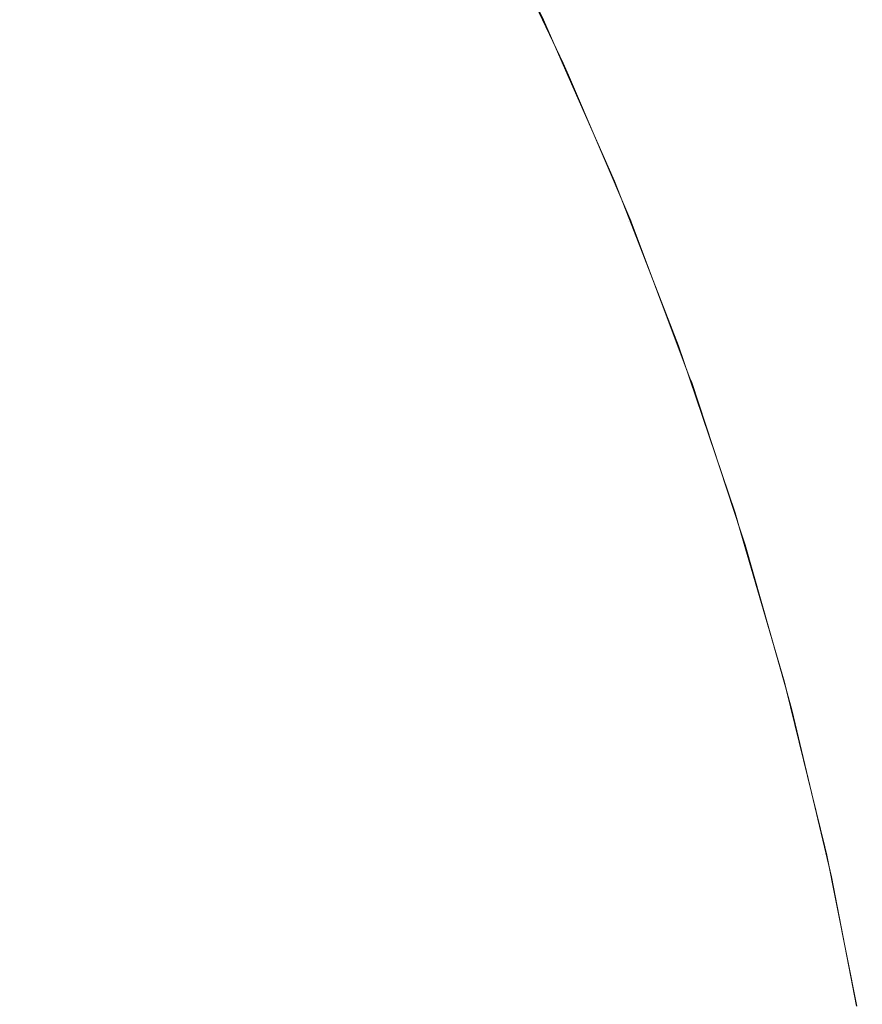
# Model space of a CAD drawing. Header units: centimetres. Extents: x -25.9 to 27.4, y -25.9 to -24.1.
# Tile 196 of 200: x 27.3491 to 27.37, y -24.1421 to -24.1177. Entities that reach past the tile are written whole.
import ezdxf

# ---------------------------------------------------------------- set-up
doc = ezdxf.new("R2010")
doc.units = ezdxf.units.CM
doc.header["$LTSCALE"] = 2.54
doc.layers.add('Lucido design-1', color=7, linetype='Continuous')

# ---------------------------------------------------------------- blocks, each defined once
blk = doc.blocks.new('Gruppo-4-1')
at = {"color": 7, "linetype": 'Continuous', "lineweight": 9}
for points, invisible_edges in [([(27.352057, -24.113455, 707.684181), (27.354011, -24.117016, 707.684181), (27.352609, -24.117746, 707.680385), (27.350688, -24.114245, 707.680385)], 15), ([(27.353024, -24.114424, 708.356299), (27.354885, -24.117927, 708.356299), (27.356139, -24.117295, 708.352365), (27.35425, -24.113739, 708.352365)], 15), ([(27.359819, -24.113992, 707.712216), (27.361742, -24.117891, 707.712216), (27.361346, -24.118075, 707.708102), (27.359432, -24.114194, 707.708102)], 15), ([(27.360055, -24.113869, 707.716349), (27.361983, -24.117778, 707.716349), (27.361742, -24.117891, 707.712216), (27.359819, -24.113992, 707.712216)], 15), ([(27.360947, -24.115462, 707.720708), (27.362069, -24.117738, 707.720708), (27.361983, -24.117778, 707.716349), (27.360055, -24.113869, 707.716349)], 14), ([(27.350688, -24.114245, 707.680385), (27.352609, -24.117746, 707.680385), (27.351071, -24.118546, 707.676659), (27.349187, -24.115112, 707.676659)], 15), ([(27.359432, -24.114194, 707.708102), (27.361346, -24.118075, 707.708102), (27.360797, -24.118331, 707.704012), (27.358895, -24.114473, 707.704012)], 15), ([(27.351654, -24.115189, 708.360173), (27.353483, -24.118634, 708.360173), (27.354885, -24.117927, 708.356299), (27.353024, -24.114424, 708.356299)], 15), ([(27.358895, -24.114473, 707.704012), (27.360797, -24.118331, 707.704012), (27.360096, -24.118658, 707.699955), (27.358208, -24.11483, 707.699955)], 15), ([(27.358208, -24.11483, 707.699955), (27.360096, -24.118658, 707.699955), (27.359245, -24.119055, 707.695937), (27.357375, -24.115264, 707.695937)], 15), ([(27.360498, -24.115097, 708.327929), (27.362324, -24.118917, 708.327929), (27.362518, -24.118829, 708.323783), (27.360689, -24.115001, 708.323783)], 15), ([(27.360689, -24.115001, 708.323783), (27.362518, -24.118829, 708.323783), (27.362561, -24.11881, 708.320708), (27.360959, -24.115456, 708.320708)], 11), ([(27.349187, -24.115112, 707.676659), (27.351071, -24.118546, 707.676659), (27.3494, -24.119416, 707.673012), (27.347555, -24.116054, 707.673012)], 15), ([(27.350142, -24.116033, 708.363983), (27.351937, -24.119413, 708.363983), (27.353483, -24.118634, 708.360173), (27.351654, -24.115189, 708.360173)], 15), ([(27.357375, -24.115264, 707.695937), (27.359245, -24.119055, 707.695937), (27.358244, -24.119522, 707.691964), (27.356396, -24.115774, 707.691964)], 15), ([(27.359655, -24.115522, 708.336186), (27.361463, -24.119306, 708.336186), (27.361972, -24.119076, 708.332065), (27.360153, -24.115271, 708.332065)], 15), ([(27.360153, -24.115271, 708.332065), (27.361972, -24.119076, 708.332065), (27.362324, -24.118917, 708.327929), (27.360498, -24.115097, 708.327929)], 15), ([(27.359004, -24.115851, 708.340283), (27.360799, -24.119607, 708.340283), (27.361463, -24.119306, 708.336186), (27.359655, -24.115522, 708.336186)], 15), ([(27.360959, -24.115456, 708.320708), (27.362561, -24.11881, 708.320708), (27.362069, -24.117738, 707.720708)], 10), ([(27.356396, -24.115774, 707.691964), (27.358244, -24.119522, 707.691964), (27.357098, -24.120056, 707.688043), (27.355274, -24.116358, 707.688043)], 15), ([(27.348491, -24.116956, 708.36772), (27.350249, -24.120265, 708.36772), (27.351937, -24.119413, 708.363983), (27.350142, -24.116033, 708.363983)], 15), ([(27.3582, -24.116256, 708.34435), (27.359978, -24.119978, 708.34435), (27.360799, -24.119607, 708.340283), (27.359004, -24.115851, 708.340283)], 15), ([(27.347555, -24.116054, 707.673012), (27.3494, -24.119416, 707.673012), (27.347599, -24.120353, 707.669447), (27.345797, -24.117069, 707.669447)], 15), ([(27.357244, -24.116738, 708.34838), (27.359003, -24.120418, 708.34838), (27.359978, -24.119978, 708.34435), (27.3582, -24.116256, 708.34435)], 15), ([(27.355274, -24.116358, 707.688043), (27.357098, -24.120056, 707.688043), (27.355807, -24.120658, 707.684181), (27.354011, -24.117016, 707.684181)], 15), ([(27.356139, -24.117295, 708.352365), (27.357875, -24.120928, 708.352365), (27.359003, -24.120418, 708.34838), (27.357244, -24.116738, 708.34838)], 15), ([(27.346703, -24.117955, 708.371378), (27.34842, -24.121187, 708.371378), (27.350249, -24.120265, 708.36772), (27.348491, -24.116956, 708.36772)], 15), ([(27.354011, -24.117016, 707.684181), (27.355807, -24.120658, 707.684181), (27.354374, -24.121326, 707.680385), (27.352609, -24.117746, 707.680385)], 15), ([(27.354885, -24.117927, 708.356299), (27.356595, -24.121507, 708.356299), (27.357875, -24.120928, 708.352365), (27.356139, -24.117295, 708.352365)], 15), ([(27.352609, -24.117746, 707.680385), (27.354374, -24.121326, 707.680385), (27.352803, -24.122059, 707.676659), (27.351071, -24.118546, 707.676659)], 15), ([(27.361983, -24.117778, 707.716349), (27.362069, -24.117738, 707.720708), (27.362675, -24.119115, 707.720708)], 9), ([(27.362561, -24.11881, 708.320708), (27.362675, -24.119115, 707.720708), (27.362069, -24.117738, 707.720708)], 9), ([(27.353483, -24.118634, 708.360173), (27.355165, -24.122153, 708.360173), (27.356595, -24.121507, 708.356299), (27.354885, -24.117927, 708.356299)], 15), ([(27.361742, -24.117891, 707.712216), (27.363493, -24.12187, 707.712216), (27.363089, -24.122037, 707.708102), (27.361346, -24.118075, 707.708102)], 15), ([(27.361983, -24.117778, 707.716349), (27.363739, -24.121768, 707.716349), (27.363493, -24.12187, 707.712216), (27.361742, -24.117891, 707.712216)], 15), ([(27.362675, -24.119115, 707.720708), (27.363827, -24.121732, 707.720708), (27.363739, -24.121768, 707.716349), (27.361983, -24.117778, 707.716349)], 14), ([(27.361346, -24.118075, 707.708102), (27.363089, -24.122037, 707.708102), (27.36253, -24.122269, 707.704012), (27.360797, -24.118331, 707.704012)], 15), ([(27.360797, -24.118331, 707.704012), (27.36253, -24.122269, 707.704012), (27.361815, -24.122565, 707.699955), (27.360096, -24.118658, 707.699955)], 15), ([(27.351071, -24.118546, 707.676659), (27.352803, -24.122059, 707.676659), (27.351096, -24.122855, 707.673012), (27.3494, -24.119416, 707.673012)], 15), ([(27.351937, -24.119413, 708.363983), (27.353587, -24.122866, 708.363983), (27.355165, -24.122153, 708.360173), (27.353483, -24.118634, 708.360173)], 15), ([(27.360096, -24.118658, 707.699955), (27.361815, -24.122565, 707.699955), (27.360947, -24.122924, 707.695937), (27.359245, -24.119055, 707.695937)], 15), ([(27.361972, -24.119076, 708.332065), (27.363627, -24.122956, 708.332065), (27.363985, -24.122812, 708.327929), (27.362324, -24.118917, 708.327929)], 15), ([(27.362324, -24.118917, 708.327929), (27.363985, -24.122812, 708.327929), (27.364184, -24.122732, 708.323783), (27.362518, -24.118829, 708.323783)], 15), ([(27.362689, -24.119109, 708.320708), (27.362561, -24.11881, 708.320708), (27.362518, -24.118829, 708.323783)], 10), ([(27.362518, -24.118829, 708.323783), (27.364184, -24.122732, 708.323783), (27.364227, -24.122714, 708.320708), (27.362689, -24.119109, 708.320708)], 11), ([(27.362561, -24.11881, 708.320708), (27.362689, -24.119109, 708.320708), (27.362675, -24.119115, 707.720708)], 10), ([(27.359245, -24.119055, 707.695937), (27.360947, -24.122924, 707.695937), (27.359927, -24.123347, 707.691964), (27.358244, -24.119522, 707.691964)], 15), ([(27.361463, -24.119306, 708.336186), (27.363109, -24.123164, 708.336186), (27.363627, -24.122956, 708.332065), (27.361972, -24.119076, 708.332065)], 15), ([(27.363827, -24.121732, 707.720708), (27.362675, -24.119115, 707.720708), (27.362689, -24.119109, 708.320708)], 10), ([(27.362689, -24.119109, 708.320708), (27.364227, -24.122714, 708.320708), (27.363827, -24.121732, 707.720708)], 10), ([(27.3494, -24.119416, 707.673012), (27.351096, -24.122855, 707.673012), (27.349256, -24.123713, 707.669447), (27.347599, -24.120353, 707.669447)], 15), ([(27.350249, -24.120265, 708.36772), (27.351864, -24.123645, 708.36772), (27.353587, -24.122866, 708.363983), (27.351937, -24.119413, 708.363983)], 15), ([(27.360799, -24.119607, 708.340283), (27.362432, -24.123436, 708.340283), (27.363109, -24.123164, 708.336186), (27.361463, -24.119306, 708.336186)], 15), ([(27.358244, -24.119522, 707.691964), (27.359927, -24.123347, 707.691964), (27.358759, -24.123831, 707.688043), (27.357098, -24.120056, 707.688043)], 15), ([(27.359978, -24.119978, 708.34435), (27.361597, -24.123771, 708.34435), (27.362432, -24.123436, 708.340283), (27.360799, -24.119607, 708.340283)], 15), ([(27.357098, -24.120056, 707.688043), (27.358759, -24.123831, 707.688043), (27.357443, -24.124376, 707.684181), (27.355807, -24.120658, 707.684181)], 15), ([(27.359003, -24.120418, 708.34838), (27.360604, -24.12417, 708.34838), (27.361597, -24.123771, 708.34435), (27.359978, -24.119978, 708.34435)], 15), ([(27.347599, -24.120353, 707.669447), (27.349256, -24.123713, 707.669447), (27.347287, -24.124631, 707.665973), (27.345672, -24.121356, 707.665973)], 15), ([(27.34842, -24.121187, 708.371378), (27.349998, -24.124489, 708.371378), (27.351864, -24.123645, 708.36772), (27.350249, -24.120265, 708.36772)], 15), ([(27.357875, -24.120928, 708.352365), (27.359455, -24.124632, 708.352365), (27.360604, -24.12417, 708.34838), (27.359003, -24.120418, 708.34838)], 15), ([(27.355807, -24.120658, 707.684181), (27.357443, -24.124376, 707.684181), (27.355982, -24.124981, 707.680385), (27.354374, -24.121326, 707.680385)], 15), ([(27.356595, -24.121507, 708.356299), (27.358152, -24.125156, 708.356299), (27.359455, -24.124632, 708.352365), (27.357875, -24.120928, 708.352365)], 15), ([(27.346454, -24.122178, 708.37495), (27.347992, -24.125396, 708.37495), (27.349998, -24.124489, 708.371378), (27.34842, -24.121187, 708.371378)], 15), ([(27.354374, -24.121326, 707.680385), (27.355982, -24.124981, 707.680385), (27.354381, -24.125644, 707.676659), (27.352803, -24.122059, 707.676659)], 15), ([(27.355165, -24.122153, 708.360173), (27.356696, -24.125741, 708.360173), (27.358152, -24.125156, 708.356299), (27.356595, -24.121507, 708.356299)], 15), ([(27.363493, -24.12187, 707.712216), (27.365068, -24.125922, 707.712216), (27.364658, -24.126071, 707.708102), (27.363089, -24.122037, 707.708102)], 15), ([(27.363739, -24.121768, 707.716349), (27.365318, -24.125831, 707.716349), (27.365068, -24.125922, 707.712216), (27.363493, -24.12187, 707.712216)], 15), ([(27.363739, -24.121768, 707.716349), (27.363827, -24.121732, 707.720708), (27.364254, -24.12283, 707.720708)], 9), ([(27.364254, -24.12283, 707.720708), (27.365408, -24.125798, 707.720708), (27.365318, -24.125831, 707.716349), (27.363739, -24.121768, 707.716349)], 14), ([(27.364227, -24.122714, 708.320708), (27.364254, -24.12283, 707.720708), (27.363827, -24.121732, 707.720708)], 9), ([(27.352803, -24.122059, 707.676659), (27.354381, -24.125644, 707.676659), (27.35264, -24.126365, 707.673012), (27.351096, -24.122855, 707.673012)], 15), ([(27.363089, -24.122037, 707.708102), (27.364658, -24.126071, 707.708102), (27.364089, -24.126278, 707.704012), (27.36253, -24.122269, 707.704012)], 15), ([(27.353587, -24.122866, 708.363983), (27.355089, -24.126386, 708.363983), (27.356696, -24.125741, 708.360173), (27.355165, -24.122153, 708.360173)], 15), ([(27.36253, -24.122269, 707.704012), (27.364089, -24.126278, 707.704012), (27.363362, -24.126543, 707.699955), (27.361815, -24.122565, 707.699955)], 15), ([(27.361815, -24.122565, 707.699955), (27.363362, -24.126543, 707.699955), (27.362479, -24.126864, 707.695937), (27.360947, -24.122924, 707.695937)], 15), ([(27.351096, -24.122855, 707.673012), (27.35264, -24.126365, 707.673012), (27.350765, -24.127142, 707.669447), (27.349256, -24.123713, 707.669447)], 15), ([(27.363627, -24.122956, 708.332065), (27.365116, -24.126902, 708.332065), (27.36548, -24.126773, 708.327929), (27.363985, -24.122812, 708.327929)], 15), ([(27.363985, -24.122812, 708.327929), (27.36548, -24.126773, 708.327929), (27.365682, -24.126702, 708.323783), (27.364184, -24.122732, 708.323783)], 15), ([(27.364269, -24.122824, 708.320708), (27.364227, -24.122714, 708.320708), (27.364184, -24.122732, 708.323783)], 10), ([(27.365693, -24.126597, 708.320708), (27.364269, -24.122824, 708.320708), (27.364184, -24.122732, 708.323783), (27.365682, -24.126702, 708.323783)], 14), ([(27.364227, -24.122714, 708.320708), (27.364269, -24.122824, 708.320708), (27.364254, -24.12283, 707.720708)], 10), ([(27.365408, -24.125798, 707.720708), (27.364254, -24.12283, 707.720708), (27.364269, -24.122824, 708.320708)], 10), ([(27.365408, -24.125798, 707.720708), (27.364269, -24.122824, 708.320708), (27.365693, -24.126597, 708.320708)], 9), ([(27.351864, -24.123645, 708.36772), (27.353335, -24.127091, 708.36772), (27.355089, -24.126386, 708.363983), (27.353587, -24.122866, 708.363983)], 15), ([(27.360947, -24.122924, 707.695937), (27.362479, -24.126864, 707.695937), (27.361442, -24.127241, 707.691964), (27.359927, -24.123347, 707.691964)], 15), ([(27.363109, -24.123164, 708.336186), (27.36459, -24.127087, 708.336186), (27.365116, -24.126902, 708.332065), (27.363627, -24.122956, 708.332065)], 15), ([(27.362432, -24.123436, 708.340283), (27.363902, -24.127331, 708.340283), (27.36459, -24.127087, 708.336186), (27.363109, -24.123164, 708.336186)], 15), ([(27.359927, -24.123347, 707.691964), (27.361442, -24.127241, 707.691964), (27.360253, -24.127674, 707.688043), (27.358759, -24.123831, 707.688043)], 15), ([(27.361597, -24.123771, 708.34435), (27.363053, -24.12763, 708.34435), (27.363902, -24.127331, 708.340283), (27.362432, -24.123436, 708.340283)], 15), ([(27.349256, -24.123713, 707.669447), (27.350765, -24.127142, 707.669447), (27.348758, -24.127973, 707.665973), (27.347287, -24.124631, 707.665973)], 15), ([(27.349998, -24.124489, 708.371378), (27.351434, -24.127855, 708.371378), (27.353335, -24.127091, 708.36772), (27.351864, -24.123645, 708.36772)], 15), ([(27.358759, -24.123831, 707.688043), (27.360253, -24.127674, 707.688043), (27.358915, -24.128161, 707.684181), (27.357443, -24.124376, 707.684181)], 15), ([(27.360604, -24.12417, 708.34838), (27.362045, -24.127987, 708.34838), (27.363053, -24.12763, 708.34435), (27.361597, -24.123771, 708.34435)], 15), ([(27.359455, -24.124632, 708.352365), (27.360877, -24.128399, 708.352365), (27.362045, -24.127987, 708.34838), (27.360604, -24.12417, 708.34838)], 15), ([(27.347992, -24.125396, 708.37495), (27.349391, -24.128676, 708.37495), (27.351434, -24.127855, 708.371378), (27.349998, -24.124489, 708.371378)], 15), ([(27.357443, -24.124376, 707.684181), (27.358915, -24.128161, 707.684181), (27.357429, -24.128702, 707.680385), (27.355982, -24.124981, 707.680385)], 15), ([(27.358152, -24.125156, 708.356299), (27.359553, -24.128867, 708.356299), (27.360877, -24.128399, 708.352365), (27.359455, -24.124632, 708.352365)], 15), ([(27.355982, -24.124981, 707.680385), (27.357429, -24.128702, 707.680385), (27.3558, -24.129295, 707.676659), (27.354381, -24.125644, 707.676659)], 15), ([(27.356696, -24.125741, 708.360173), (27.358073, -24.12939, 708.360173), (27.359553, -24.128867, 708.356299), (27.358152, -24.125156, 708.356299)], 15), ([(27.345848, -24.126365, 708.378431), (27.347209, -24.129553, 708.378431), (27.349391, -24.128676, 708.37495), (27.347992, -24.125396, 708.37495)], 15), ([(27.354381, -24.125644, 707.676659), (27.3558, -24.129295, 707.676659), (27.35403, -24.129939, 707.673012), (27.35264, -24.126365, 707.673012)], 15), ([(27.355089, -24.126386, 708.363983), (27.356441, -24.129967, 708.363983), (27.358073, -24.12939, 708.360173), (27.356696, -24.125741, 708.360173)], 15), ([(27.365068, -24.125922, 707.712216), (27.366466, -24.130038, 707.712216), (27.366049, -24.130169, 707.708102), (27.364658, -24.126071, 707.708102)], 15), ([(27.365318, -24.125831, 707.716349), (27.36672, -24.129958, 707.716349), (27.366466, -24.130038, 707.712216), (27.365068, -24.125922, 707.712216)], 15), ([(27.365318, -24.125831, 707.716349), (27.365408, -24.125798, 707.720708), (27.365681, -24.126602, 707.720708)], 9), ([(27.365681, -24.126602, 707.720708), (27.36681, -24.129929, 707.720708), (27.36672, -24.129958, 707.716349), (27.365318, -24.125831, 707.716349)], 14), ([(27.365693, -24.126597, 708.320708), (27.365681, -24.126602, 707.720708), (27.365408, -24.125798, 707.720708)], 9), ([(27.364658, -24.126071, 707.708102), (27.366049, -24.130169, 707.708102), (27.365472, -24.130352, 707.704012), (27.364089, -24.126278, 707.704012)], 15), ([(27.35264, -24.126365, 707.673012), (27.35403, -24.129939, 707.673012), (27.352123, -24.130633, 707.669447), (27.350765, -24.127142, 707.669447)], 15), ([(27.353335, -24.127091, 708.36772), (27.354657, -24.130597, 708.36772), (27.356441, -24.129967, 708.363983), (27.355089, -24.126386, 708.363983)], 15), ([(27.364089, -24.126278, 707.704012), (27.365472, -24.130352, 707.704012), (27.364734, -24.130584, 707.699955), (27.363362, -24.126543, 707.699955)], 15), ([(27.363362, -24.126543, 707.699955), (27.364734, -24.130584, 707.699955), (27.363838, -24.130867, 707.695937), (27.362479, -24.126864, 707.695937)], 15), ([(27.36548, -24.126773, 708.327929), (27.366806, -24.130794, 708.327929), (27.36701, -24.130732, 708.323783), (27.365682, -24.126702, 708.323783)], 15), ([(27.36681, -24.129929, 707.720708), (27.365681, -24.126602, 707.720708), (27.365693, -24.126597, 708.320708)], 10), ([(27.365682, -24.126702, 708.323783), (27.365726, -24.126686, 708.320708), (27.365693, -24.126597, 708.320708)], 9), ([(27.366958, -24.130422, 708.320708), (27.365726, -24.126686, 708.320708), (27.365682, -24.126702, 708.323783), (27.36701, -24.130732, 708.323783)], 14), ([(27.366954, -24.130423, 707.720708), (27.36681, -24.129929, 707.720708), (27.365693, -24.126597, 708.320708), (27.365726, -24.126686, 708.320708)], 10), ([(27.365726, -24.126686, 708.320708), (27.366958, -24.130422, 708.320708), (27.366954, -24.130423, 707.720708)], 10), ([(27.362479, -24.126864, 707.695937), (27.363838, -24.130867, 707.695937), (27.362785, -24.131198, 707.691964), (27.361442, -24.127241, 707.691964)], 15), ([(27.36459, -24.127087, 708.336186), (27.365903, -24.131071, 708.336186), (27.366437, -24.130907, 708.332065), (27.365116, -24.126902, 708.332065)], 15), ([(27.365116, -24.126902, 708.332065), (27.366437, -24.130907, 708.332065), (27.366806, -24.130794, 708.327929), (27.36548, -24.126773, 708.327929)], 15), ([(27.350765, -24.127142, 707.669447), (27.352123, -24.130633, 707.669447), (27.350081, -24.131376, 707.665973), (27.348758, -24.127973, 707.665973)], 15), ([(27.351434, -24.127855, 708.371378), (27.352726, -24.131279, 708.371378), (27.354657, -24.130597, 708.36772), (27.353335, -24.127091, 708.36772)], 15), ([(27.363902, -24.127331, 708.340283), (27.365205, -24.131284, 708.340283), (27.365903, -24.131071, 708.336186), (27.36459, -24.127087, 708.336186)], 15), ([(27.361442, -24.127241, 707.691964), (27.362785, -24.131198, 707.691964), (27.361579, -24.131579, 707.688043), (27.360253, -24.127674, 707.688043)], 15), ([(27.363053, -24.12763, 708.34435), (27.364345, -24.131548, 708.34435), (27.365205, -24.131284, 708.340283), (27.363902, -24.127331, 708.340283)], 15), ([(27.360253, -24.127674, 707.688043), (27.361579, -24.131579, 707.688043), (27.36022, -24.132007, 707.684181), (27.358915, -24.128161, 707.684181)], 15), ([(27.362045, -24.127987, 708.34838), (27.363322, -24.131861, 708.34838), (27.364345, -24.131548, 708.34435), (27.363053, -24.12763, 708.34435)], 15), ([(27.349391, -24.128676, 708.37495), (27.35065, -24.132013, 708.37495), (27.352726, -24.131279, 708.371378), (27.351434, -24.127855, 708.371378)], 15), ([(27.348758, -24.127973, 707.665973), (27.350081, -24.131376, 707.665973), (27.34791, -24.132167, 707.662593), (27.346623, -24.128858, 707.662593)], 15), ([(27.358915, -24.128161, 707.684181), (27.36022, -24.132007, 707.684181), (27.358713, -24.132483, 707.680385), (27.357429, -24.128702, 707.680385)], 15), ([(27.360877, -24.128399, 708.352365), (27.362138, -24.132224, 708.352365), (27.363322, -24.131861, 708.34838), (27.362045, -24.127987, 708.34838)], 15), ([(27.359553, -24.128867, 708.356299), (27.360795, -24.132635, 708.356299), (27.362138, -24.132224, 708.352365), (27.360877, -24.128399, 708.352365)], 15), ([(27.347209, -24.129553, 708.378431), (27.348433, -24.132796, 708.378431), (27.35065, -24.132013, 708.37495), (27.349391, -24.128676, 708.37495)], 15), ([(27.357429, -24.128702, 707.680385), (27.358713, -24.132483, 707.680385), (27.357059, -24.133004, 707.676659), (27.3558, -24.129295, 707.676659)], 15), ([(27.358073, -24.12939, 708.360173), (27.359294, -24.133095, 708.360173), (27.360795, -24.132635, 708.356299), (27.359553, -24.128867, 708.356299)], 15), ([(27.3558, -24.129295, 707.676659), (27.357059, -24.133004, 707.676659), (27.355263, -24.13357, 707.673012), (27.35403, -24.129939, 707.673012)], 15), ([(27.356441, -24.129967, 708.363983), (27.357639, -24.133602, 708.363983), (27.359294, -24.133095, 708.360173), (27.358073, -24.12939, 708.360173)], 15), ([(27.35403, -24.129939, 707.673012), (27.355263, -24.13357, 707.673012), (27.353327, -24.134181, 707.669447), (27.352123, -24.130633, 707.669447)], 15), ([(27.354657, -24.130597, 708.36772), (27.35583, -24.134155, 708.36772), (27.357639, -24.133602, 708.363983), (27.356441, -24.129967, 708.363983)], 15), ([(27.366466, -24.130038, 707.712216), (27.367682, -24.134212, 707.712216), (27.367261, -24.134325, 707.708102), (27.366049, -24.130169, 707.708102)], 15), ([(27.36672, -24.129958, 707.716349), (27.367939, -24.134143, 707.716349), (27.367682, -24.134212, 707.712216), (27.366466, -24.130038, 707.712216)], 15), ([(27.36672, -24.129958, 707.716349), (27.36681, -24.129929, 707.720708), (27.366954, -24.130423, 707.720708)], 9), ([(27.366954, -24.130423, 707.720708), (27.368031, -24.134118, 707.720708), (27.367939, -24.134143, 707.716349), (27.36672, -24.129958, 707.716349)], 14), ([(27.365472, -24.130352, 707.704012), (27.366675, -24.134481, 707.704012), (27.365928, -24.134682, 707.699955), (27.364734, -24.130584, 707.699955)], 15), ([(27.366049, -24.130169, 707.708102), (27.367261, -24.134325, 707.708102), (27.366675, -24.134481, 707.704012), (27.365472, -24.130352, 707.704012)], 15), ([(27.352123, -24.130633, 707.669447), (27.353327, -24.134181, 707.669447), (27.351255, -24.134834, 707.665973), (27.350081, -24.131376, 707.665973)], 15), ([(27.352726, -24.131279, 708.371378), (27.353872, -24.134755, 708.371378), (27.35583, -24.134155, 708.36772), (27.354657, -24.130597, 708.36772)], 15), ([(27.364734, -24.130584, 707.699955), (27.365928, -24.134682, 707.699955), (27.365021, -24.134925, 707.695937), (27.363838, -24.130867, 707.695937)], 15), ([(27.368031, -24.134118, 707.720708), (27.366954, -24.130423, 707.720708), (27.366958, -24.130422, 708.320708)], 10), ([(27.36701, -24.130732, 708.323783), (27.367055, -24.130718, 708.320708), (27.366958, -24.130422, 708.320708)], 9), ([(27.368073, -24.134287, 707.720708), (27.368031, -24.134118, 707.720708), (27.366958, -24.130422, 708.320708), (27.367055, -24.130718, 708.320708)], 10), ([(27.363838, -24.130867, 707.695937), (27.365021, -24.134925, 707.695937), (27.363955, -24.13521, 707.691964), (27.362785, -24.131198, 707.691964)], 15), ([(27.366437, -24.130907, 708.332065), (27.367586, -24.134965, 708.332065), (27.367959, -24.134868, 708.327929), (27.366806, -24.130794, 708.327929)], 15), ([(27.366806, -24.130794, 708.327929), (27.367959, -24.134868, 708.327929), (27.368166, -24.134814, 708.323783), (27.36701, -24.130732, 708.323783)], 15), ([(27.368067, -24.134289, 708.320708), (27.367055, -24.130718, 708.320708), (27.36701, -24.130732, 708.323783), (27.368166, -24.134814, 708.323783)], 14), ([(27.367055, -24.130718, 708.320708), (27.368067, -24.134289, 708.320708), (27.368073, -24.134287, 707.720708)], 10), ([(27.365205, -24.131284, 708.340283), (27.36634, -24.13529, 708.340283), (27.367046, -24.135106, 708.336186), (27.365903, -24.131071, 708.336186)], 15), ([(27.365903, -24.131071, 708.336186), (27.367046, -24.135106, 708.336186), (27.367586, -24.134965, 708.332065), (27.366437, -24.130907, 708.332065)], 15), ([(27.350081, -24.131376, 707.665973), (27.351255, -24.134834, 707.665973), (27.349051, -24.135529, 707.662593), (27.34791, -24.132167, 707.662593)], 15), ([(27.35065, -24.132013, 708.37495), (27.351767, -24.1354, 708.37495), (27.353872, -24.134755, 708.371378), (27.352726, -24.131279, 708.371378)], 15), ([(27.362785, -24.131198, 707.691964), (27.363955, -24.13521, 707.691964), (27.362733, -24.135538, 707.688043), (27.361579, -24.131579, 707.688043)], 15), ([(27.364345, -24.131548, 708.34435), (27.365468, -24.135517, 708.34435), (27.36634, -24.13529, 708.340283), (27.365205, -24.131284, 708.340283)], 15), ([(27.361579, -24.131579, 707.688043), (27.362733, -24.135538, 707.688043), (27.361357, -24.135906, 707.684181), (27.36022, -24.132007, 707.684181)], 15), ([(27.363322, -24.131861, 708.34838), (27.364433, -24.135786, 708.34838), (27.365468, -24.135517, 708.34435), (27.364345, -24.131548, 708.34435)], 15), ([(27.362138, -24.132224, 708.352365), (27.363235, -24.136098, 708.352365), (27.364433, -24.135786, 708.34838), (27.363322, -24.131861, 708.34838)], 15), ([(27.348433, -24.132796, 708.378431), (27.349518, -24.136088, 708.378431), (27.351767, -24.1354, 708.37495), (27.35065, -24.132013, 708.37495)], 15), ([(27.36022, -24.132007, 707.684181), (27.361357, -24.135906, 707.684181), (27.35983, -24.136316, 707.680385), (27.358713, -24.132483, 707.680385)], 15), ([(27.360795, -24.132635, 708.356299), (27.361875, -24.136452, 708.356299), (27.363235, -24.136098, 708.352365), (27.362138, -24.132224, 708.352365)], 15), ([(27.358713, -24.132483, 707.680385), (27.35983, -24.136316, 707.680385), (27.358155, -24.136764, 707.676659), (27.357059, -24.133004, 707.676659)], 15), ([(27.346077, -24.133629, 708.381812), (27.347129, -24.13682, 708.381812), (27.349518, -24.136088, 708.378431), (27.348433, -24.132796, 708.378431)], 15), ([(27.359294, -24.133095, 708.360173), (27.360357, -24.136847, 708.360173), (27.361875, -24.136452, 708.356299), (27.360795, -24.132635, 708.356299)], 15), ([(27.357059, -24.133004, 707.676659), (27.358155, -24.136764, 707.676659), (27.356336, -24.137252, 707.673012), (27.355263, -24.13357, 707.673012)], 15), ([(27.357639, -24.133602, 708.363983), (27.358681, -24.137284, 708.363983), (27.360357, -24.136847, 708.360173), (27.359294, -24.133095, 708.360173)], 15), ([(27.355263, -24.13357, 707.673012), (27.356336, -24.137252, 707.673012), (27.354375, -24.137777, 707.669447), (27.353327, -24.134181, 707.669447)], 15), ([(27.35583, -24.134155, 708.36772), (27.356851, -24.13776, 708.36772), (27.358681, -24.137284, 708.363983), (27.357639, -24.133602, 708.363983)], 15), ([(27.353327, -24.134181, 707.669447), (27.354375, -24.137777, 707.669447), (27.352277, -24.138339, 707.665973), (27.351255, -24.134834, 707.665973)], 15), ([(27.353872, -24.134755, 708.371378), (27.354869, -24.138276, 708.371378), (27.356851, -24.13776, 708.36772), (27.35583, -24.134155, 708.36772)], 15), ([(27.367682, -24.134212, 707.712216), (27.368715, -24.138434, 707.712216), (27.368289, -24.138529, 707.708102), (27.367261, -24.134325, 707.708102)], 15), ([(27.367939, -24.134143, 707.716349), (27.368975, -24.138377, 707.716349), (27.368715, -24.138434, 707.712216), (27.367682, -24.134212, 707.712216)], 15), ([(27.367939, -24.134143, 707.716349), (27.368031, -24.134118, 707.720708), (27.368073, -24.134287, 707.720708)], 9), ([(27.368975, -24.138377, 707.716349), (27.367939, -24.134143, 707.716349), (27.368073, -24.134287, 707.720708), (27.369028, -24.138191, 707.720708)], 11), ([(27.368073, -24.134287, 707.720708), (27.368067, -24.134289, 708.320708), (27.368212, -24.134802, 708.320708)], 9), ([(27.368166, -24.134814, 708.323783), (27.368212, -24.134802, 708.320708), (27.368067, -24.134289, 708.320708)], 9), ([(27.369028, -24.138191, 707.720708), (27.368073, -24.134287, 707.720708), (27.368212, -24.134802, 708.320708)], 10), ([(27.366675, -24.134481, 707.704012), (27.367698, -24.13866, 707.704012), (27.366943, -24.138827, 707.699955), (27.365928, -24.134682, 707.699955)], 15), ([(27.367261, -24.134325, 707.708102), (27.368289, -24.138529, 707.708102), (27.367698, -24.13866, 707.704012), (27.366675, -24.134481, 707.704012)], 15), ([(27.351767, -24.1354, 708.37495), (27.352739, -24.138831, 708.37495), (27.354869, -24.138276, 708.371378), (27.353872, -24.134755, 708.371378)], 15), ([(27.365928, -24.134682, 707.699955), (27.366943, -24.138827, 707.699955), (27.366025, -24.139031, 707.695937), (27.365021, -24.134925, 707.695937)], 15), ([(27.351255, -24.134834, 707.665973), (27.352277, -24.138339, 707.665973), (27.350045, -24.138938, 707.662593), (27.349051, -24.135529, 707.662593)], 15), ([(27.365021, -24.134925, 707.695937), (27.366025, -24.139031, 707.695937), (27.364948, -24.139269, 707.691964), (27.363955, -24.13521, 707.691964)], 15), ([(27.367046, -24.135106, 708.336186), (27.368016, -24.139186, 708.336186), (27.368562, -24.139068, 708.332065), (27.367586, -24.134965, 708.332065)], 15), ([(27.367586, -24.134965, 708.332065), (27.368562, -24.139068, 708.332065), (27.368939, -24.138987, 708.327929), (27.367959, -24.134868, 708.327929)], 15), ([(27.367959, -24.134868, 708.327929), (27.368939, -24.138987, 708.327929), (27.369148, -24.138942, 708.323783), (27.368166, -24.134814, 708.323783)], 15), ([(27.369018, -24.138193, 708.320708), (27.368212, -24.134802, 708.320708), (27.368166, -24.134814, 708.323783), (27.369148, -24.138942, 708.323783)], 14), ([(27.368212, -24.134802, 708.320708), (27.369018, -24.138193, 708.320708), (27.369028, -24.138191, 707.720708)], 10), ([(27.363955, -24.13521, 707.691964), (27.364948, -24.139269, 707.691964), (27.363713, -24.139543, 707.688043), (27.362733, -24.135538, 707.688043)], 15), ([(27.36634, -24.13529, 708.340283), (27.367303, -24.13934, 708.340283), (27.368016, -24.139186, 708.336186), (27.367046, -24.135106, 708.336186)], 15), ([(27.349518, -24.136088, 708.378431), (27.350462, -24.139424, 708.378431), (27.352739, -24.138831, 708.37495), (27.351767, -24.1354, 708.37495)], 15), ([(27.364433, -24.135786, 708.34838), (27.365377, -24.139755, 708.34838), (27.366423, -24.139529, 708.34435), (27.365468, -24.135517, 708.34435)], 15), ([(27.365468, -24.135517, 708.34435), (27.366423, -24.139529, 708.34435), (27.367303, -24.13934, 708.340283), (27.36634, -24.13529, 708.340283)], 15), ([(27.349051, -24.135529, 707.662593), (27.350045, -24.138938, 707.662593), (27.347683, -24.13957, 707.659313), (27.346719, -24.136264, 707.659313)], 15), ([(27.362733, -24.135538, 707.688043), (27.363713, -24.139543, 707.688043), (27.362322, -24.139852, 707.684181), (27.361357, -24.135906, 707.684181)], 15), ([(27.361357, -24.135906, 707.684181), (27.362322, -24.139852, 707.684181), (27.360779, -24.140194, 707.680385), (27.35983, -24.136316, 707.680385)], 15), ([(27.363235, -24.136098, 708.352365), (27.364167, -24.140016, 708.352365), (27.365377, -24.139755, 708.34838), (27.364433, -24.135786, 708.34838)], 15), ([(27.347129, -24.13682, 708.381812), (27.348044, -24.140053, 708.381812), (27.350462, -24.139424, 708.378431), (27.349518, -24.136088, 708.378431)], 15), ([(27.361875, -24.136452, 708.356299), (27.362793, -24.140312, 708.356299), (27.364167, -24.140016, 708.352365), (27.363235, -24.136098, 708.352365)], 15), ([(27.35983, -24.136316, 707.680385), (27.360779, -24.140194, 707.680385), (27.359086, -24.140569, 707.676659), (27.358155, -24.136764, 707.676659)], 15), ([(27.360357, -24.136847, 708.360173), (27.361259, -24.140642, 708.360173), (27.362793, -24.140312, 708.356299), (27.361875, -24.136452, 708.356299)], 15), ([(27.358155, -24.136764, 707.676659), (27.359086, -24.140569, 707.676659), (27.357247, -24.140977, 707.673012), (27.356336, -24.137252, 707.673012)], 15), ([(27.358681, -24.137284, 708.363983), (27.359567, -24.141007, 708.363983), (27.361259, -24.140642, 708.360173), (27.360357, -24.136847, 708.360173)], 15), ([(27.356336, -24.137252, 707.673012), (27.357247, -24.140977, 707.673012), (27.355265, -24.141416, 707.669447), (27.354375, -24.137777, 707.669447)], 15), ([(27.356851, -24.13776, 708.36772), (27.357718, -24.141405, 708.36772), (27.359567, -24.141007, 708.363983), (27.358681, -24.137284, 708.363983)], 15), ([(27.354375, -24.137777, 707.669447), (27.355265, -24.141416, 707.669447), (27.353145, -24.141886, 707.665973), (27.352277, -24.138339, 707.665973)], 15), ([(27.354869, -24.138276, 708.371378), (27.355716, -24.141837, 708.371378), (27.357718, -24.141405, 708.36772), (27.356851, -24.13776, 708.36772)], 15), ([(27.369028, -24.138191, 707.720708), (27.369068, -24.138356, 707.720708), (27.368975, -24.138377, 707.716349)], 10), ([(27.369068, -24.138356, 707.720708), (27.369028, -24.138191, 707.720708), (27.369018, -24.138193, 708.320708)], 10), ([(27.369148, -24.138942, 708.323783), (27.369194, -24.138932, 708.320708), (27.369018, -24.138193, 708.320708)], 9), ([(27.369068, -24.138356, 707.720708), (27.369018, -24.138193, 708.320708), (27.369194, -24.138932, 708.320708)], 9), ([(27.352277, -24.138339, 707.665973), (27.353145, -24.141886, 707.665973), (27.350889, -24.142386, 707.662593), (27.350045, -24.138938, 707.662593)], 15), ([(27.352739, -24.138831, 708.37495), (27.353564, -24.142301, 708.37495), (27.355716, -24.141837, 708.371378), (27.354869, -24.138276, 708.371378)], 15), ([(27.368715, -24.138434, 707.712216), (27.369564, -24.142698, 707.712216), (27.369134, -24.142774, 707.708102), (27.368289, -24.138529, 707.708102)], 15), ([(27.368975, -24.138377, 707.716349), (27.369826, -24.142652, 707.716349), (27.369564, -24.142698, 707.712216), (27.368715, -24.138434, 707.712216)], 15), ([(27.369826, -24.142652, 707.716349), (27.368975, -24.138377, 707.716349), (27.369068, -24.138356, 707.720708), (27.369818, -24.142125, 707.720708)], 11), ([(27.369194, -24.138932, 708.320708), (27.369812, -24.142127, 708.320708), (27.369818, -24.142125, 707.720708), (27.369068, -24.138356, 707.720708)], 10), ([(27.367698, -24.13866, 707.704012), (27.368537, -24.142879, 707.704012), (27.367775, -24.143013, 707.699955), (27.366943, -24.138827, 707.699955)], 15), ([(27.368289, -24.138529, 707.708102), (27.369134, -24.142774, 707.708102), (27.368537, -24.142879, 707.704012), (27.367698, -24.13866, 707.704012)], 15), ([(27.350462, -24.139424, 708.378431), (27.351264, -24.142796, 708.378431), (27.353564, -24.142301, 708.37495), (27.352739, -24.138831, 708.37495)], 15), ([(27.366943, -24.138827, 707.699955), (27.367775, -24.143013, 707.699955), (27.36685, -24.143176, 707.695937), (27.366025, -24.139031, 707.695937)], 15), ([(27.350045, -24.138938, 707.662593), (27.350889, -24.142386, 707.662593), (27.348502, -24.142916, 707.659313), (27.347683, -24.13957, 707.659313)], 15), ([(27.366025, -24.139031, 707.695937), (27.36685, -24.143176, 707.695937), (27.365763, -24.143368, 707.691964), (27.364948, -24.139269, 707.691964)], 15), ([(27.368016, -24.139186, 708.336186), (27.368812, -24.143304, 708.336186), (27.369362, -24.143209, 708.332065), (27.368562, -24.139068, 708.332065)], 15), ([(27.368562, -24.139068, 708.332065), (27.369362, -24.143209, 708.332065), (27.369743, -24.143144, 708.327929), (27.368939, -24.138987, 708.327929)], 15), ([(27.368939, -24.138987, 708.327929), (27.369743, -24.143144, 708.327929), (27.369954, -24.143108, 708.323783), (27.369148, -24.138942, 708.323783)], 15), ([(27.369812, -24.142127, 708.320708), (27.369194, -24.138932, 708.320708), (27.369148, -24.138942, 708.323783), (27.369954, -24.143108, 708.323783)], 14), ([(27.364948, -24.139269, 707.691964), (27.365763, -24.143368, 707.691964), (27.364517, -24.143588, 707.688043), (27.363713, -24.139543, 707.688043)], 15), ([(27.366423, -24.139529, 708.34435), (27.367206, -24.143579, 708.34435), (27.368093, -24.143427, 708.340283), (27.367303, -24.13934, 708.340283)], 15), ([(27.367303, -24.13934, 708.340283), (27.368093, -24.143427, 708.340283), (27.368812, -24.143304, 708.336186), (27.368016, -24.139186, 708.336186)], 15), ([(27.348044, -24.140053, 708.381812), (27.348822, -24.143323, 708.381812), (27.351264, -24.142796, 708.378431), (27.350462, -24.139424, 708.378431)], 15), ([(27.363713, -24.139543, 707.688043), (27.364517, -24.143588, 707.688043), (27.363114, -24.143835, 707.684181), (27.362322, -24.139852, 707.684181)], 15), ([(27.365377, -24.139755, 708.34838), (27.366152, -24.14376, 708.34838), (27.367206, -24.143579, 708.34435), (27.366423, -24.139529, 708.34435)], 15), ([(27.362322, -24.139852, 707.684181), (27.363114, -24.143835, 707.684181), (27.361558, -24.14411, 707.680385), (27.360779, -24.140194, 707.680385)], 15), ([(27.364167, -24.140016, 708.352365), (27.364931, -24.143969, 708.352365), (27.366152, -24.14376, 708.34838), (27.365377, -24.139755, 708.34838)], 15), ([(27.362793, -24.140312, 708.356299), (27.363547, -24.144206, 708.356299), (27.364931, -24.143969, 708.352365), (27.364167, -24.140016, 708.352365)], 15), ([(27.360779, -24.140194, 707.680385), (27.361558, -24.14411, 707.680385), (27.35985, -24.144411, 707.676659), (27.359086, -24.140569, 707.676659)], 15), ([(27.361259, -24.140642, 708.360173), (27.362, -24.144472, 708.360173), (27.363547, -24.144206, 708.356299), (27.362793, -24.140312, 708.356299)], 15), ([(27.359086, -24.140569, 707.676659), (27.35985, -24.144411, 707.676659), (27.357995, -24.144738, 707.673012), (27.357247, -24.140977, 707.673012)], 15), ([(27.359567, -24.141007, 708.363983), (27.360294, -24.144764, 708.363983), (27.362, -24.144472, 708.360173), (27.361259, -24.140642, 708.360173)], 15), ([(27.357247, -24.140977, 707.673012), (27.357995, -24.144738, 707.673012), (27.355996, -24.14509, 707.669447), (27.355265, -24.141416, 707.669447)], 15), ([(27.357718, -24.141405, 708.36772), (27.35843, -24.145084, 708.36772), (27.360294, -24.144764, 708.363983), (27.359567, -24.141007, 708.363983)], 15), ([(27.355265, -24.141416, 707.669447), (27.355996, -24.14509, 707.669447), (27.353857, -24.145467, 707.665973), (27.353145, -24.141886, 707.665973)], 15), ([(27.355716, -24.141837, 708.371378), (27.356411, -24.14543, 708.371378), (27.35843, -24.145084, 708.36772), (27.357718, -24.141405, 708.36772)], 15), ([(27.353564, -24.142301, 708.37495), (27.354241, -24.145802, 708.37495), (27.356411, -24.14543, 708.371378), (27.355716, -24.141837, 708.371378)], 15), ([(27.353145, -24.141886, 707.665973), (27.353857, -24.145467, 707.665973), (27.351581, -24.145869, 707.662593), (27.350889, -24.142386, 707.662593)], 15)]:
    blk.add_3dface(points, dxfattribs=dict(at, invisible_edges=invisible_edges))

msp = doc.modelspace()

# ---------------------------------------------------------------- block references
at = {"layer": 'Lucido design-1', "color": 7}
msp.add_blockref('Gruppo-4-1', (0, 0), dxfattribs=at)

doc.saveas('drawing.dxf')
